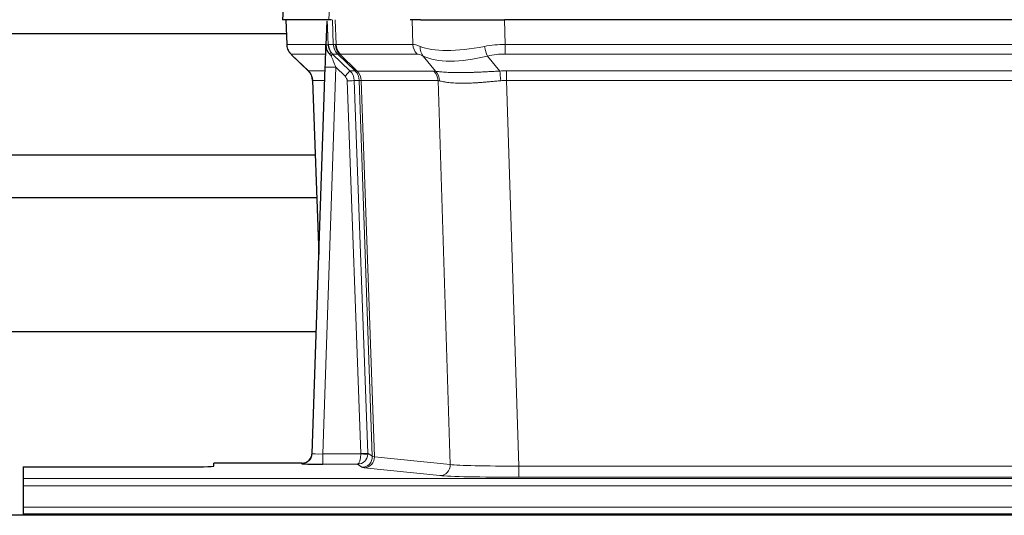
# Model space of a CAD drawing. Header units: inches. Extents: x 0 to 17820, y -10 to 12600.
# Tile 176 of 256: x 5271 to 5550, y 10605 to 10745. Entities that reach past the tile are written whole.
import ezdxf

# ---------------------------------------------------------------- set-up
doc = ezdxf.new("R2010")
doc.units = ezdxf.units.IN
doc.layers.add('1', color=7, linetype='Continuous', true_color=0xffffff)

msp = doc.modelspace()

# ---------------------------------------------------------------- linework, layer by layer
at = {"layer": '1', "color": 2, "linetype": 'Continuous', "lineweight": 25}
for p, q in [((5345.676, 10752.408), (5345.295, 10745.249)), ((5358.429, 10745.249), (5345.312, 10745.249)), ((5346.236, 10745.249), (5346.484, 10738.238)), ((5357.849, 10744.818), (5357.622, 10738.088)), ((5359.214, 10745.249), (5358.429, 10745.249)), ((5384.363, 10745.249), (5381.468, 10745.249)), ((5384.363, 10745.249), (5408.222, 10745.249)), ((5623.445, 10745.249), (5408.222, 10745.249)), ((5243.968, 10741.354), (5346.373, 10741.354)), ((5357.622, 10738.088), (5357.621, 10738.038)), ((5347.897, 10735.233), (5352.686, 10730.675)), ((5353.724, 10622.394), (5357.413, 10731.77)), ((5353.846, 10728.019), (5355.625, 10678.746)), ((5354.609, 10706.854), (5243.968, 10706.854)), ((5243.968, 10694.854), (5355.041, 10694.854)), ((5354.869, 10656.862), (5186.777, 10656.862)), ((5353.717, 10622.26), (5353.724, 10622.394)), ((5271.834, 10618.548), (5271.834, 10615.274)), ((5271.834, 10618.548), (5315.834, 10618.548)), ((5350.736, 10619.628), (5325.834, 10619.628)), ((5325.834, 10618.81), (5325.834, 10619.628)), ((5271.834, 10615.274), (5271.834, 10613.205)), ((5271.834, 10613.205), (5271.834, 10607.179)), ((5271.834, 10607.179), (5271.834, 10605.249)), ((5756.334, 10604.854), (4779.334, 10604.854)), ((5271.834, 10605.249), (5271.834, 10604.854)), ((5271.834, 10605.249), (5759.834, 10605.249))]:
    msp.add_line(p, q, dxfattribs=at)
at = {"layer": '1', "color": 110, "linetype": 'Continuous', "lineweight": 13}
for p, q in [((5345.692, 10752.406), (5345.312, 10745.249)), ((5358.429, 10745.249), (5358.803, 10752.406)), ((5346.252, 10745.249), (5346.5, 10738.254)), ((5359.698, 10738.254), (5359.455, 10745.249)), ((5360.24, 10745.249), (5360.483, 10738.254)), ((5382.231, 10738.254), (5382.04, 10745.249)), ((5408.222, 10745.249), (5408.413, 10738.254)), ((5346.5, 10738.254), (5357.628, 10738.254)), ((5358.237, 10738.254), (5359.698, 10738.254)), ((5360.483, 10738.254), (5382.231, 10738.254)), ((5408.413, 10735.517), (5408.413, 10738.254)), ((5408.413, 10738.254), (5623.254, 10738.254)), ((5357.538, 10735.517), (5347.718, 10735.517)), ((5360.917, 10735.517), (5359.482, 10735.517)), ((5359.482, 10735.517), (5364.409, 10730.767)), ((5365.846, 10730.761), (5360.954, 10735.505)), ((5361.5, 10735.505), (5366.446, 10730.708)), ((5383.413, 10735.517), (5361.666, 10735.517)), ((5623.254, 10735.517), (5408.413, 10735.517)), ((5347.813, 10735.325), (5352.626, 10730.744)), ((5388.683, 10730.641), (5385.19, 10734.958)), ((5403.389, 10734.958), (5406.842, 10730.69)), ((5352.639, 10730.767), (5357.379, 10730.767)), ((5360.411, 10731.774), (5356.717, 10622.233)), ((5363.021, 10729.259), (5360.411, 10731.774)), ((5364.409, 10730.767), (5365.821, 10730.767)), ((5366.446, 10730.708), (5388.18, 10730.708)), ((5408.755, 10728.028), (5408.755, 10730.766)), ((5408.755, 10730.766), (5622.912, 10730.766)), ((5357.287, 10728.032), (5353.857, 10728.032)), ((5353.857, 10728.032), (5355.631, 10678.919)), ((5367.523, 10622.328), (5363.632, 10727.891)), ((5365.629, 10728.032), (5369.521, 10622.469)), ((5367.039, 10728.032), (5365.629, 10728.032)), ((5370.749, 10621.572), (5367.039, 10728.032)), ((5367.622, 10727.988), (5371.335, 10621.459)), ((5389.362, 10727.988), (5367.628, 10727.988)), ((5392.82, 10619.212), (5389.362, 10727.988)), ((5408.755, 10728.028), (5412.229, 10618.743)), ((5622.912, 10728.028), (5408.755, 10728.028)), ((5356.717, 10622.233), (5367.522, 10622.233)), ((5356.717, 10622.233), (5356.717, 10619.338)), ((5369.521, 10622.469), (5370.749, 10621.572)), ((5371.335, 10621.459), (5392.82, 10619.212)), ((5350.726, 10619.496), (5350.736, 10619.628)), ((5356.717, 10619.338), (5366.559, 10619.338)), ((5367.753, 10618.466), (5366.559, 10619.338)), ((5389.911, 10616.095), (5368.426, 10618.342)), ((5412.229, 10618.743), (5412.229, 10615.639)), ((5412.229, 10618.743), (5619.439, 10618.743)), ((5619.439, 10615.639), (5412.229, 10615.639)), ((5271.834, 10615.274), (5759.834, 10615.274)), ((5271.834, 10613.205), (5759.834, 10613.205)), ((5271.834, 10607.179), (5759.834, 10607.179))]:
    msp.add_line(p, q, dxfattribs=at)
for centre, major_axis, ratio, start_param, end_param in [((5350.495, 10738.394), (0, 4), 0.9993908, 1.6057029, 2.3736478), ((5356.239, 10738.185), (-1.999, -0.077), 0.1036431, 2.3309857, 3.1065184), ((5363.693, 10738.394), (0, 4), 0.9993908, 1.6057029, 2.3736478), ((5387.493, 10715.394), (-27.808, 22.856), 0.0163197, 6.2307104, 6.2626907), ((5363.731, 10738.382), (1.703, 3.619), 0.9971774, 2.0444506, 2.8128075), ((5386.343, 10748.484), (26.658, 10.191), 0.0473724, 3.1922144, 3.3375655), ((5387.493, 10715.394), (-27.661, 22.629), 0.1172119, 6.1415195, 6.1734996), ((5364.196, 10738.382), (-0.603, 3.954), 0.9772749, 1.4578558, 2.2262127), ((5364.362, 10738.394), (0, 4), 0.9702957, 1.6057029, 2.3736478), ((5386.11, 10738.394), (0, 4), 0.9702957, 1.6057029, 2.3736478), ((5409.062, 10715.394), (-27.492, 22.639), 0.1155218, 5.9182109, 6.1390417), ((5409.062, 10715.394), (-26.983, 1.545), 0.8452785, 4.7847941, 5.0056249), ((5371.534, 10712.517), (-23.826, 22.997), 0.016839, 6.265741, 6.3949638), ((5357.507, 10734.733), (-1.583, -1.222), 0.0276319, 2.3426468, 3.1139303), ((5358.093, 10734.078), (-1.388, -1.44), 0.0242285, 2.3413968, 3.1173399), ((5362.259, 10738.394), (-3.533, 1.889), 0.9978056, 1.1483116, 1.2948119), ((5384.716, 10712.517), (-23.81, 22.996), 0.0168486, 6.2337622, 6.2657424), ((5386.343, 10748.484), (25.449, 12.923), 0.0600246, 3.1865743, 3.3319254), ((5384.797, 10712.517), (-23.636, 22.829), 0.1185162, 6.1610869, 6.193067), ((5406.366, 10712.517), (-23.46, 22.829), 0.1194803, 5.9401815, 6.1610123), ((5387.886, 10737.836), (1.736, 3.604), 0.8689501, 2.008197, 2.795133), ((5408.159, 10748.484), (26.677, 8.186), 0.3267204, 3.5164364, 4.4002733), ((5403.389, 10737.836), (-0.881, 3.902), 0.2224052, 1.5615969, 2.3485329), ((5409.062, 10712.517), (-16.721, 16.271), 0.9721633, 5.4982631, 5.7190939), ((5360.411, 10731.844), (-1.856, 4.567), 0.0053314, 0.7881854, 1.5839148), ((5408.159, 10748.484), (25.873, 10.634), 0.4068526, 3.4799804, 4.3638173), ((5377.507, 10706.75), (-24.879, 24.014), 0.016827, 6.2657537, 6.3097783), ((5349.862, 10727.89), (0, -4), 0.9993908, 1.606401, 2.3736478), ((5360.411, 10731.669), (2.998, -0.101), 0.0348797, 1.5719726, 3.1427689), ((5363.021, 10729.328), (-1.388, -1.44), 0.0242285, 1.5456675, 3.1173399), ((5361.632, 10727.89), (-2.83, 2.828), 0.9993905, 3.9625958, 4.7298425), ((5363.044, 10727.89), (0, -4), 0.9993908, 1.606401, 2.3736478), ((5390.657, 10706.75), (-24.847, 24.013), 0.0168511, 6.2432972, 6.2657507), ((5363.069, 10727.884), (-1.442, -3.731), 0.998056, 1.9750302, 2.7420583), ((5363.744, 10727.831), (-0.019, -4), 0.9702844, 1.6145674, 2.378208), ((5363.75, 10727.831), (0, -4), 0.9702957, 1.6100662, 2.3736478), ((5385.484, 10727.831), (0, -4), 0.9702957, 1.6100662, 2.3736478), ((5412.246, 10706.599), (-24.592, 23.931), 0.1189226, 6.0865623, 6.1615802), ((5385.987, 10727.763), (-0.926, -3.891), 0.9457602, 1.8333412, 2.5978993), ((5409.544, 10706.766), (-17.528, 16.98), 0.9676454, 5.4983417, 5.5781892), ((5406.842, 10727.812), (0.32, -3.987), 0.0824896, 1.6016287, 2.3703401), ((5361.632, 10727.82), (-1.703, 1.052), 0.998638, 3.7311375, 4.4983842), ((5363.632, 10727.961), (-1.999, -0.074), 0.0348758, 1.5695108, 3.106687), ((5387.881, 10703.873), (-20.849, 24.157), 0.0182438, 6.248525, 6.2709784), ((5409.55, 10703.722), (-20.559, 24.143), 0.1188179, 6.1116391, 6.1866571), ((5409.544, 10703.889), (-2.819, 24.028), 0.8253154, 6.1813941, 6.2612416), ((5350.726, 10622.495), (-2.991, 0.235), 0.9996552, 1.6492063, 3.1415821), ((5356.729, 10622.495), (3.005, 0.103), 0.0869619, 3.134501, 4.7052973), ((5366.559, 10622.337), (0.028, 3), 0.3214645, 3.1707908, 4.6805006), ((5366.559, 10622.337), (0.98, 2.84), 0.9849493, 3.4786225, 4.9883323), ((5366.523, 10622.294), (-0.606, 0.798), 0.9977275, 4.00352, 4.0992855), ((5367.522, 10622.302), (1.997, -0.118), 0.0348391, 4.7144422, 6.2458161), ((5367.523, 10622.398), (1.999, 0.074), 0.0348758, 4.7111034, 6.2482796), ((5367.753, 10621.465), (-1.769, -2.423), 0.9990158, 0.6312732, 2.2367485), ((5368.426, 10621.341), (-0.312, -2.984), 0.969741, 0.1074293, 1.71115), ((5366.523, 10622.363), (-0.383, 2.976), 0.9995817, 4.524028, 4.6197935), ((5390.752, 10621.487), (-20.016, 0.105), 0.0266879, 0.0359631, 0.2452873), ((5390.752, 10618.488), (-23.014, 0), 0.0261612, 0.0358052, 0.2451294), ((5389.911, 10619.094), (-0.312, -2.984), 0.969741, 0.1074293, 1.71115), ((5412.235, 10619.24), (-20.013, 0.095), 0.0248544, 0.2452138, 1.5705958), ((5412.235, 10616.241), (23.012, 0), 0.0261647, 3.3867297, 4.7121117)]:
    msp.add_ellipse(centre, major_axis=major_axis, ratio=ratio, start_param=start_param, end_param=end_param, dxfattribs=at)
at = {"layer": '1', "color": 2, "linetype": 'Continuous', "lineweight": 25}
for centre, major_axis, ratio, start_param, end_param in [((5357.413, 10731.945), (0.227, 6.726), 0.0008736, 4.686473, 5.8457525), ((5349.849, 10727.866), (3.886, 0.947), 0.998973, 6.0801535, 6.8477658), ((5374.73, 10703.872), (-20.882, 24.158), 0.0154016, 6.2674704, 6.311495), ((5350.737, 10622.632), (0.15, 3), 0.998739, 3.1914798, 4.7286497), ((5315.834, 10618.81), (-10, 0), 0.0261859, 1.5707963, 3.1415927), ((5356.729, 10619.496), (6.003, 0), 0.0262109, 3.1395311, 4.7103274)]:
    msp.add_ellipse(centre, major_axis=major_axis, ratio=ratio, start_param=start_param, end_param=end_param, dxfattribs=at)
msp.add_open_spline([(5357.849, 10744.818), (5357.887, 10744.821), (5357.945, 10744.829), (5357.969, 10744.836), (5357.973, 10744.84)], degree=3, dxfattribs=at)
at = {"layer": '1', "color": 110, "linetype": 'Continuous', "lineweight": 13}
for points, knots in [([(5357.973, 10744.84), (5357.979, 10744.705), (5357.985, 10744.569), (5357.996, 10744.298), (5358.002, 10744.162), (5358.019, 10743.754), (5358.03, 10743.481), (5358.053, 10742.934), (5358.064, 10742.66), (5358.086, 10742.111), (5358.097, 10741.836), (5358.119, 10741.287), (5358.129, 10741.011), (5358.151, 10740.461), (5358.162, 10740.185), (5358.194, 10739.358), (5358.216, 10738.807), (5358.237, 10738.254)], [0, 0, 0, 0, 0.0625, 0.0625, 0.125, 0.125, 0.25, 0.25, 0.375, 0.375, 0.5, 0.5, 0.625, 0.625, 0.75, 0.75, 1, 1, 1, 1]), ([(5388.683, 10730.641), (5388.829, 10730.62), (5388.993, 10730.598), (5389.358, 10730.551), (5389.558, 10730.527), (5389.833, 10730.497), (5389.889, 10730.491), (5390.003, 10730.479), (5390.061, 10730.473), (5390.239, 10730.456), (5390.361, 10730.444), (5390.741, 10730.41), (5391.011, 10730.389), (5391.581, 10730.349), (5391.882, 10730.331), (5392.517, 10730.3), (5392.85, 10730.286), (5393.375, 10730.27), (5393.554, 10730.266), (5393.828, 10730.26), (5393.921, 10730.258), (5394.061, 10730.255), (5394.109, 10730.254), (5394.203, 10730.253), (5394.63, 10730.247), (5395.072, 10730.245), (5395.878, 10730.247), (5396.707, 10730.255), (5397.58, 10730.274), (5398.474, 10730.3), (5398.932, 10730.315), (5399.519, 10730.337), (5399.637, 10730.342), (5399.874, 10730.351), (5399.994, 10730.356), (5400.353, 10730.371), (5400.594, 10730.382), (5401.319, 10730.415), (5401.806, 10730.439), (5402.79, 10730.488), (5403.287, 10730.514), (5404.288, 10730.565), (5404.792, 10730.591), (5405.811, 10730.642), (5406.324, 10730.667), (5406.842, 10730.69)], [0, 0, 0, 0, 0.0625, 0.0625, 0.125, 0.125, 0.140625, 0.140625, 0.15625, 0.15625, 0.1875, 0.1875, 0.25, 0.25, 0.3125, 0.3125, 0.375, 0.375, 0.40625, 0.40625, 0.421875, 0.421875, 0.4296875, 0.4296875, 0.4375, 0.5, 0.5, 0.5625, 0.625, 0.625, 0.6875, 0.6875, 0.703125, 0.703125, 0.71875, 0.71875, 0.75, 0.75, 0.8125, 0.8125, 0.875, 0.875, 0.9375, 0.9375, 1, 1, 1, 1]), ([(5367.622, 10727.988), (5367.471, 10727.987), (5367.349, 10727.99), (5367.161, 10728.003), (5367.096, 10728.014), (5367.06, 10728.028)], [0, 0, 0, 0, 0.5, 0.5, 1, 1, 1, 1]), ([(5407.161, 10727.962), (5406.672, 10727.917), (5406.188, 10727.872), (5405.228, 10727.783), (5404.753, 10727.739), (5403.811, 10727.654), (5403.344, 10727.613), (5402.419, 10727.535), (5401.96, 10727.499), (5401.279, 10727.448), (5401.053, 10727.433), (5400.715, 10727.41), (5400.603, 10727.403), (5400.38, 10727.388), (5400.269, 10727.382), (5399.717, 10727.349), (5399.286, 10727.326), (5398.442, 10727.29), (5397.618, 10727.262), (5396.832, 10727.251), (5396.066, 10727.25), (5395.692, 10727.254), (5395.283, 10727.263), (5395.238, 10727.264), (5395.147, 10727.267), (5395.102, 10727.268), (5394.968, 10727.272), (5394.702, 10727.281), (5394.444, 10727.292), (5393.939, 10727.318), (5393.617, 10727.339), (5393.001, 10727.388), (5392.706, 10727.417), (5392.146, 10727.48), (5391.88, 10727.515), (5391.502, 10727.571), (5391.379, 10727.591), (5391.201, 10727.621), (5391.143, 10727.631), (5391.027, 10727.651), (5390.971, 10727.661), (5390.693, 10727.713), (5390.488, 10727.756), (5390.11, 10727.842), (5389.937, 10727.885), (5389.782, 10727.928)], [0, 0, 0, 0, 0.0625, 0.0625, 0.125, 0.125, 0.1875, 0.1875, 0.25, 0.25, 0.28125, 0.28125, 0.296875, 0.296875, 0.3125, 0.3125, 0.375, 0.375, 0.4375, 0.5, 0.5, 0.5625, 0.5625, 0.5703125, 0.5703125, 0.578125, 0.578125, 0.59375, 0.625, 0.625, 0.6875, 0.6875, 0.75, 0.75, 0.8125, 0.8125, 0.84375, 0.84375, 0.859375, 0.859375, 0.875, 0.875, 0.9375, 0.9375, 1, 1, 1, 1])]:
    msp.add_open_spline(points, degree=3, knots=knots, dxfattribs=at)
at = {"layer": '1', "color": 2, "linetype": 'Continuous', "lineweight": 25}
for points, knots in [([(5346.497, 10738.203), (5346.494, 10738.171), (5346.472, 10737.842), (5346.62, 10737.279), (5346.861, 10736.636), (5347.104, 10736.209), (5347.276, 10735.955), (5347.375, 10735.82), (5347.416, 10735.768)], [0, 0, 0, 0, 0.0267984, 0.2769207, 0.4859555, 0.6569382, 0.8419831, 1, 1, 1, 1]), ([(5358.237, 10738.254), (5358.239, 10738.2), (5358.242, 10738.147), (5358.251, 10738.04), (5358.257, 10737.987), (5358.276, 10737.831), (5358.293, 10737.729), (5358.335, 10737.529), (5358.359, 10737.43), (5358.415, 10737.235), (5358.447, 10737.139), (5358.5, 10736.996), (5358.519, 10736.949), (5358.558, 10736.854), (5358.579, 10736.807), (5358.643, 10736.667), (5358.69, 10736.575), (5358.79, 10736.394), (5358.844, 10736.305), (5358.961, 10736.128), (5359.023, 10736.04), (5359.09, 10735.953)], [0, 0, 0, 0, 0.0625, 0.0625, 0.125, 0.125, 0.25, 0.25, 0.375, 0.375, 0.5, 0.5, 0.5625, 0.5625, 0.625, 0.625, 0.75, 0.75, 0.875, 0.875, 1, 1, 1, 1]), ([(5357.621, 10738.038), (5357.616, 10737.917), (5357.619, 10737.679), (5357.644, 10737.446), (5357.672, 10737.273), (5357.683, 10737.215), (5357.702, 10737.129), (5357.708, 10737.101), (5357.722, 10737.044), (5357.73, 10737.016), (5357.768, 10736.876), (5357.805, 10736.768), (5357.891, 10736.558), (5357.94, 10736.456), (5358.009, 10736.333), (5358.023, 10736.308), (5358.053, 10736.26), (5358.068, 10736.235), (5358.114, 10736.164), (5358.146, 10736.118), (5358.213, 10736.027), (5358.248, 10735.982), (5358.321, 10735.896), (5358.358, 10735.853), (5358.416, 10735.79), (5358.436, 10735.769), (5358.475, 10735.728), (5358.495, 10735.707), (5358.536, 10735.665), (5358.556, 10735.644), (5358.596, 10735.6), (5358.616, 10735.578), (5358.635, 10735.554)], [0, 0, 0, 0, 0.125, 0.25, 0.25, 0.3125, 0.3125, 0.34375, 0.34375, 0.375, 0.375, 0.5, 0.5, 0.625, 0.625, 0.65625, 0.65625, 0.6875, 0.6875, 0.75, 0.75, 0.8125, 0.8125, 0.875, 0.875, 0.90625, 0.90625, 0.9375, 0.9375, 0.96875, 0.96875, 1, 1, 1, 1]), ([(5358.635, 10735.554), (5358.705, 10735.467), (5358.778, 10735.382), (5358.891, 10735.258), (5358.929, 10735.217), (5359.006, 10735.136), (5359.046, 10735.096), (5359.085, 10735.057)], [0, 0, 0, 0, 0.5, 0.5, 0.75, 0.75, 1, 1, 1, 1])]:
    msp.add_open_spline(points, degree=3, knots=knots, dxfattribs=at)
at = {"layer": '1', "color": 110, "linetype": 'Continuous', "lineweight": 13}
msp.add_open_spline([(5365.846, 10730.761), (5365.881, 10730.749), (5366.015, 10730.729), (5366.277, 10730.714), (5366.441, 10730.709)], degree=3, dxfattribs=at)
for points, weights in [([(5366.441, 10730.709), (5366.443, 10730.708), (5366.446, 10730.708)], [0.499999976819, 0.500000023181, 0.499999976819]), ([(5367.628, 10727.988), (5367.625, 10727.988), (5367.622, 10727.988)], [0.500000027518, 0.499999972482, 0.500000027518])]:
    msp.add_rational_spline(points, weights, degree=2, dxfattribs=at)

doc.saveas('drawing.dxf')
